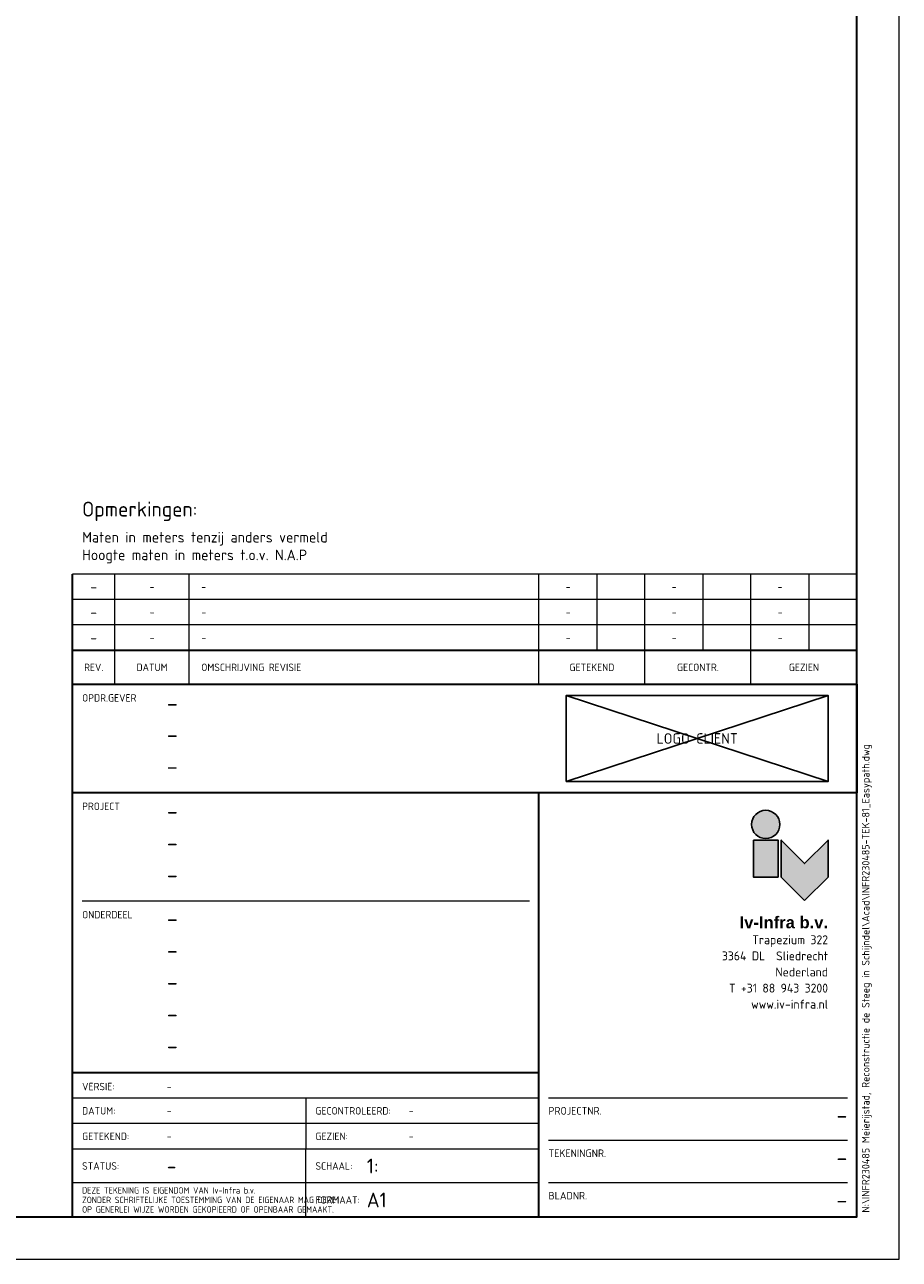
# Paper-space layout 'A1' of a CAD drawing. Header units: metres. Extents: x 0 to 841, y 0 to 594.
# Tile 2 of 2: x 635 to 841, y 0 to 291. Entities that reach past the tile are written whole.
import ezdxf
from ezdxf.enums import TextEntityAlignment as Align

# ---------------------------------------------------------------- set-up
doc = ezdxf.new("R2010")
doc.units = ezdxf.units.M
doc.layers.get('0').update_dxf_attribs({"color": 151})
doc.layers.get('Defpoints').update_dxf_attribs({"color": 171})
for name, color, linetype, lineweight in [('X-XX-AL-T25', 7, 'Continuous', 25), ('X-XX-AL-T35', 7, 'Continuous', 35), ('X-XX-AL-TEKENBLAD_KADER-G', 7, 'Continuous', 25), ('X-XX-AL-TEKENBLAD_TITELBLOK-S-1', 7, 'Continuous', 25), ('X-XX-AL-TEKENBLAD_WIJZIGINGSBLOK-S-1', 7, 'Continuous', 25)]:
    doc.layers.add(name, color=color, linetype=linetype, lineweight=lineweight)
doc.layers.add('X-XX-AL-TEKENBLAD', color=7, linetype='Continuous')
doc.layers.add('X-XX-AL-TEKENBLAD_TITELBLOK_BEDRIJFSLOGO-S-1', color=7, linetype='Continuous')
doc.styles.add('Iv-Tekeninghoofd-2', font='arialbd.ttf', dxfattribs={"height": 2.8})
doc.styles.add('NLCS-ISO', font='NLCS-ISO.TTF')

# ---------------------------------------------------------------- blocks, each defined once
blk = doc.blocks.new('Iv-Border_A1')
at = {"lineweight": 18}
blk.add_lwpolyline([(-841, 0), (0, 0), (0, 594), (-841, 594)], close=True, dxfattribs=at)
at = {"lineweight": 35}
blk.add_lwpolyline([(-831, 10), (-10, 10), (-10, 584), (-831, 584)], close=True, dxfattribs=at)
blk = doc.blocks.new('*U45')
at = {"layer": 'X-XX-AL-TEKENBLAD'}
blk.add_blockref('Iv-Border_A1', (0, 0), dxfattribs=at)
blk = doc.blocks.new('Iv-Revisieblok_voettekst_V2.8')
at = {"linetype": 'Continuous', "lineweight": 35}
for p in [(185, 8), (0, 0)]:
    blk.add_line(p, (0, 8), dxfattribs=at)
at = {"linetype": 'Continuous', "lineweight": 18}
for p, q in [((10, 0), (10, 8)), ((27.5, 0), (27.5, 8)), ((110, 0), (110, 8)), ((135, 0), (135, 8)), ((160, 0), (160, 8))]:
    blk.add_line(p, q, dxfattribs=at)
at = {"linetype": 'Continuous', "lineweight": 35}
blk.add_lwpolyline([(0, 0), (185, 0)], dxfattribs=at)
at = {"linetype": 'Continuous', "lineweight": 25, "style": 'NLCS-ISO'}
for s, p in [('REV.', (5, 4)), ('DATUM', (18.75, 4))]:
    blk.add_text(s, height=1.75, dxfattribs=at).set_placement(p, align=Align.MIDDLE)
blk.add_text('OMSCHRIJVING REVISIE', height=1.75, dxfattribs=at).set_placement((30.36, 4), align=Align.MIDDLE_LEFT)
for s, p in [('GETEKEND', (122.5, 4)), ('GECONTR.', (147.5, 4)), ('GEZIEN', (172.5, 4))]:
    blk.add_text(s, height=1.75, dxfattribs=at).set_placement(p, align=Align.MIDDLE_CENTER)
blk = doc.blocks.new('Iv-Logo-IV')
at = {"layer": 'X-XX-AL-TEKENBLAD_TITELBLOK_BEDRIJFSLOGO-S-1', "lineweight": 25, "true_color": 0x146852}
h = blk.add_hatch(color=126, dxfattribs=at)
edge = h.paths.add_edge_path()
edge.add_arc((-14.7, 12.4), 3.34, 0, 360)
for points in [[(-17.6, 8.7), (-17.6, 0), (-11.8, 0), (-11.8, 8.7)], [(-5.525, -5.525), (-11.05, 0), (-11.05, 8.7), (-5.525, 3.175), (0, 8.7), (0, 0)]]:
    blk.add_hatch(color=126, dxfattribs=at).paths.add_polyline_path(points)
at = {"layer": 'X-XX-AL-TEKENBLAD_TITELBLOK_BEDRIJFSLOGO-S-1', "color": 126, "lineweight": 25, "true_color": 0x146852}
for points in [[(-17.6, 8.7), (-17.6, 0), (-11.8, 0), (-11.8, 8.7)], [(-5.525, -5.525), (-11.05, 0), (-11.05, 8.7), (-5.525, 3.175), (0, 8.7), (0, 0)]]:
    blk.add_lwpolyline(points, close=True, dxfattribs=at)
blk.add_circle((-14.7, 12.4), 3.34, dxfattribs=at)
blk = doc.blocks.new('Addressblock_Iv-Infra SLI_V2.8')
at = {"linetype": 'Continuous', "lineweight": 25, "style": 'Iv-Tekeninghoofd-2'}
blk.add_text('Iv-Infra b.v.', height=2.8, dxfattribs=at).set_placement((0, 0), align=Align.RIGHT)
at = {"linetype": 'Continuous', "lineweight": 18, "style": 'NLCS-ISO'}
for s, p in [('Trapezium 322', (0, -3.75)), ('3364 DL  Sliedrecht', (0, -7.55)), ('Nederland', (0, -11.35)), ('T +31 88 943 3200', (0, -15.15)), ('www.iv-infra.nl', (0, -18.95))]:
    blk.add_text(s, height=2.1, dxfattribs=at).set_placement(p, align=Align.RIGHT)
blk = doc.blocks.new('Logoblok Iv-Infra SLI_A0_V2.8')
for name, p in [('Iv-Logo-IV', (-6.81, -19.88)), ('Addressblock_Iv-Infra SLI_V2.8', (-6.81, -31.97))]:
    blk.add_blockref(name, p)
blk = doc.blocks.new('*U55')
at = {"lineweight": 35}
for p, q in [((0, 100), (-185, 100)), ((-185, 0), (-185, 100)), ((-75, 0), (-75, 100)), ((-75, 34), (-185, 34))]:
    blk.add_line(p, q, dxfattribs=at)
at = {"lineweight": 18}
for p, q in [((-77.25, 74.44), (-182.75, 74.44)), ((-75, 28), (-185, 28)), ((-129.97, 28), (-129.97, 16)), ((-2.25, 28), (-72.75, 28)), ((-75, 22), (-185, 22)), ((-2.25, 18), (-72.75, 18)), ((-2.25, 18), (-72.75, 18)), ((-75, 16), (-185, 16)), ((-129.97, 0), (-129.97, 16)), ((-75, 8), (-185, 8)), ((-2.25, 8), (-72.75, 8))]:
    blk.add_line(p, q, dxfattribs=at)
blk.add_blockref('Logoblok Iv-Infra SLI_A0_V2.8', (0, 100))
at = {"lineweight": 18, "style": 'NLCS-ISO'}
for s, p in [('PROJECT', (-182.75, 95.93)), ('ONDERDEEL', (-182.75, 70.37))]:
    blk.add_text(s, height=1.75, dxfattribs=at).set_placement(p)
for s, height, p in [('VERSIE:', 1.75, (-182.75, 30.73)), ('DATUM:', 1.75, (-182.75, 25)), ('GECONTROLEERD:', 1.75, (-127.72, 25)), ('PROJECTNR.', 1.8, (-72.75, 25)), ('GETEKEND:', 1.75, (-182.75, 19)), ('GEZIEN:', 1.75, (-127.72, 19)), ('TEKENINGNR.', 1.8, (-72.75, 15)), ('STATUS:', 1.75, (-182.75, 12)), ('SCHAAL:', 1.75, (-127.72, 12)), ('BLADNR.', 1.8, (-72.75, 5)), ('FORMAAT:', 1.75, (-127.72, 4))]:
    blk.add_text(s, height=height, dxfattribs=at).set_placement(p, align=Align.MIDDLE_LEFT)
at = {"linetype": 'Continuous', "lineweight": 18, "style": 'NLCS-ISO', "width": 0.8}
blk.add_text('DEZE TEKENING IS EIGENDOM VAN Iv-Infra b.v.', height=1.5, dxfattribs=at).set_placement((-182.75, 5.5))
at = {"lineweight": 18, "style": 'NLCS-ISO', "width": 0.8}
for s, p in [('ZONDER SCHRIFTELIJKE TOESTEMMING VAN DE EIGENAAR MAG DEZE', (-182.75, 3.25)), ('OP GENERLEI WIJZE WORDEN GEKOPIEERD OF OPENBAAR GEMAAKT.', (-182.75, 1))]:
    blk.add_text(s, height=1.5, dxfattribs=at).set_placement(p)
at = {"lineweight": 18, "insert": (1.17, 1), "char_height": 1.8, "attachment_point": 1, "rotation": 90, "style": 'NLCS-ISO'}
blk.add_mtext_dynamic_manual_height_columns('N:\\\\INFR230485 Meierijstad, Reconstructie de Steeg in Schijndel\\\\Acad\\\\INFR230485-TEK-81_Easypath.dwg', width=196.9063, gutter_width=9, heights=[0], dxfattribs=at)
at = {"lineweight": 50, "style": 'NLCS-ISO'}
for tag, p in [('PROJECT_1', (-162.77, 93.69)), ('PROJECT_2', (-162.77, 86.19)), ('PROJECT_3', (-162.77, 78.69)), ('SUBJECT_1', (-162.77, 68.37)), ('SUBJECT_2', (-162.77, 60.87)), ('SUBJECT_3', (-162.77, 53.37)), ('SUBJECT_4', (-162.77, 45.87)), ('SUBJECT_5', (-162.77, 38.37))]:
    blk.add_attdef(tag, p, '', height=4, dxfattribs=at)
at = {"lineweight": 18, "style": 'NLCS-ISO'}
for tag, p in [('DESCRIPTION_REV0', (-162.77, 30.66)), ('DRAWN_DATE', (-162.77, 25)), ('CHECKED_NAME', (-105.69, 25)), ('DRAWN_NAME', (-162.77, 19)), ('APPROVED_NAME', (-105.69, 19))]:
    blk.add_attdef(tag, text='', height=1.75, dxfattribs=at).set_placement(p, align=Align.MIDDLE_LEFT)
at = {"lineweight": 50, "style": 'NLCS-ISO'}
for tag, p in [('PROJECTNO_IV', (-2.25, 26)), ('DRAWING_NO', (-2.25, 16)), ('SHEET_NO', (-2.25, 6))]:
    blk.add_attdef(tag, text='', height=4, dxfattribs=at).set_placement(p, align=Align.TOP_RIGHT)
for tag, p in [('STATUS', (-162.77, 12)), ('SCALE', (-115.59, 12)), ('FORMAT', (-115.59, 4))]:
    blk.add_attdef(tag, text='', height=3.5, dxfattribs=at).set_placement(p, align=Align.MIDDLE_LEFT)
blk = doc.blocks.new('Opmerkingen')
at = {"layer": 'X-XX-AL-T25', "style": 'NLCS-ISO'}
for s, p in [('Maten in meters tenzij anders vermeld', (2.25, 6.67)), ('Hoogte maten in meters t.o.v. N.A.P', (2.25, 2.5))]:
    blk.add_text(s, height=2.5, dxfattribs=at).set_placement(p, align=Align.BOTTOM_LEFT)
at = {"layer": 'X-XX-AL-T35', "style": 'NLCS-ISO'}
blk.add_text('Opmerkingen:', height=3.5, dxfattribs=at).set_placement((2.25, 12.5), align=Align.BOTTOM_LEFT)
blk = doc.blocks.new('Iv-Logoblok-Opdrachtgever_V2.8')
at = {"lineweight": 35}
blk.add_lwpolyline([(185, 0), (0, 0), (0, 25.56), (185, 25.56)], close=True, dxfattribs=at)
at = {"layer": 'Defpoints'}
blk.add_lwpolyline([(116.45, 2.61), (178.19, 2.61), (178.19, 22.95), (116.45, 22.95)], close=True, dxfattribs=at)
for points in [[(116.45, 2.61), (178.19, 22.95)], [(178.19, 2.61), (116.45, 22.95)]]:
    blk.add_lwpolyline(points, dxfattribs=at)
at = {"lineweight": 18, "style": 'NLCS-ISO'}
blk.add_text('OPDR.GEVER', height=1.75, dxfattribs=at).set_placement((2.25, 21.48))
at = {"lineweight": 50, "style": 'NLCS-ISO'}
for tag, p in [('CLIENT_1', (22.23, 19.13)), ('CLIENT_2', (22.23, 11.74)), ('CLIENT_3', (22.23, 4.24))]:
    blk.add_attdef(tag, p, '', height=2.8, dxfattribs=at)
at = {"layer": 'Defpoints', "style": 'NLCS-ISO'}
blk.add_text('LOGO CLIENT', height=2.5, dxfattribs=at).set_placement((147.32, 12.78), align=Align.MIDDLE_CENTER)
blk = doc.blocks.new('Iv-Revisieblok_attributes_V2.8')
at = {"linetype": 'Continuous', "lineweight": 18}
for p, q in [((185, 6), (0, 6)), ((10, 0), (10, 6)), ((27.5, 0), (27.5, 6)), ((110, 0), (110, 6)), ((123.75, 0), (123.75, 6)), ((135, 0), (135, 6)), ((148.75, 0), (148.75, 6)), ((160, 0), (160, 6)), ((173.75, 0), (173.75, 6)), ((185, 0), (0, 0))]:
    blk.add_line(p, q, dxfattribs=at)
at = {"linetype": 'Continuous', "lineweight": 35}
blk.add_line((0, 0), (0, 6), dxfattribs=at)
at = {"linetype": 'Continuous', "lineweight": 25, "style": 'NLCS-ISO', "flags": 8}
blk.add_attdef('REV_NO', text='', height=2.5, dxfattribs=at).set_placement((5, 3), align=Align.MIDDLE_CENTER)
at = {"linetype": 'Continuous', "lineweight": 18, "style": 'NLCS-ISO', "flags": 8}
for tag, p in [('REV_DATE', (18.75, 3)), ('REV_DRAW', (116.875, 3)), ('REV_CHECKED', (141.875, 3)), ('REV_APPROVED', (166.875, 3))]:
    blk.add_attdef(tag, text='', height=1.8, dxfattribs=at).set_placement(p, align=Align.MIDDLE_CENTER)
blk.add_attdef('REV_DESCRIPTION', text='', height=1.8, dxfattribs=at).set_placement((30.364, 3), align=Align.MIDDLE_LEFT)

psp = doc.layouts.new('A1')

# ---------------------------------------------------------------- block references
psp.add_blockref('Opmerkingen', (646, 161.56))
at = {"layer": 'X-XX-AL-TEKENBLAD_KADER-G'}
psp.add_blockref('*U45', (841, 0), dxfattribs=at)
at = {"layer": 'X-XX-AL-TEKENBLAD_TITELBLOK-S-1'}
ref = psp.add_blockref('Iv-Logoblok-Opdrachtgever_V2.8', (646, 110), dxfattribs=at)
ref.add_attrib('CLIENT_1', '-', (668.23, 129.13), dxfattribs={"color": 7, "linetype": 'Continuous', "lineweight": 50, "height": 4, "style": 'NLCS-ISO'})
ref.add_attrib('CLIENT_2', '-', (668.23, 121.74), dxfattribs={"color": 7, "linetype": 'Continuous', "lineweight": 50, "height": 4, "style": 'NLCS-ISO'})
ref.add_attrib('CLIENT_3', '-', (668.23, 114.24), dxfattribs={"color": 7, "linetype": 'Continuous', "lineweight": 50, "height": 4, "style": 'NLCS-ISO'})
ref = psp.add_blockref('*U55', (831, 10), dxfattribs=at)
ref.add_attrib('PROJECT_1', '-', (668.23, 103.69), dxfattribs={"color": 7, "linetype": 'Continuous', "lineweight": 50, "height": 4, "style": 'NLCS-ISO'})
ref.add_attrib('PROJECT_2', '-', (668.23, 96.19), dxfattribs={"color": 7, "linetype": 'Continuous', "lineweight": 50, "height": 4, "style": 'NLCS-ISO'})
ref.add_attrib('PROJECT_3', '-', (668.23, 88.69), dxfattribs={"color": 7, "linetype": 'Continuous', "lineweight": 50, "height": 4, "style": 'NLCS-ISO'})
ref.add_attrib('SUBJECT_1', '-', (668.23, 78.37), dxfattribs={"color": 7, "linetype": 'Continuous', "lineweight": 50, "height": 4, "style": 'NLCS-ISO'})
ref.add_attrib('SUBJECT_2', '-', (668.23, 70.87), dxfattribs={"color": 7, "linetype": 'Continuous', "lineweight": 50, "height": 4, "style": 'NLCS-ISO'})
ref.add_attrib('SUBJECT_3', '-', (668.23, 63.37), dxfattribs={"color": 7, "linetype": 'Continuous', "lineweight": 50, "height": 4, "style": 'NLCS-ISO'})
ref.add_attrib('SUBJECT_4', '-', (668.23, 55.87), dxfattribs={"color": 7, "linetype": 'Continuous', "lineweight": 50, "height": 4, "style": 'NLCS-ISO'})
ref.add_attrib('SUBJECT_5', '-', (668.23, 48.37), dxfattribs={"color": 7, "linetype": 'Continuous', "lineweight": 50, "height": 4, "style": 'NLCS-ISO'})
ref.add_attrib('PROJECTNO_IV', '-', dxfattribs={"color": 7, "linetype": 'Continuous', "lineweight": 50, "height": 4, "style": 'NLCS-ISO'}).set_placement((828.75, 36), align=Align.TOP_RIGHT)
ref.add_attrib('DRAWING_NO', '-', dxfattribs={"color": 7, "linetype": 'Continuous', "lineweight": 50, "height": 4, "style": 'NLCS-ISO'}).set_placement((828.75, 26), align=Align.TOP_RIGHT)
ref.add_attrib('SHEET_NO', '-', dxfattribs={"color": 7, "linetype": 'Continuous', "lineweight": 50, "height": 4, "style": 'NLCS-ISO'}).set_placement((828.75, 16), align=Align.TOP_RIGHT)
ref.add_attrib('DESCRIPTION_REV0', '-', dxfattribs={"color": 7, "linetype": 'Continuous', "lineweight": 18, "height": 1.75, "style": 'NLCS-ISO'}).set_placement((668.23, 40.66), align=Align.MIDDLE_LEFT)
ref.add_attrib('DRAWN_DATE', '-', dxfattribs={"color": 7, "linetype": 'Continuous', "lineweight": 18, "height": 1.75, "style": 'NLCS-ISO'}).set_placement((668.23, 35), align=Align.MIDDLE_LEFT)
ref.add_attrib('DRAWN_NAME', '-', dxfattribs={"color": 7, "linetype": 'Continuous', "lineweight": 18, "height": 1.75, "style": 'NLCS-ISO'}).set_placement((668.23, 29), align=Align.MIDDLE_LEFT)
ref.add_attrib('CHECKED_NAME', '-', dxfattribs={"color": 7, "linetype": 'Continuous', "lineweight": 18, "height": 1.75, "style": 'NLCS-ISO'}).set_placement((725.31, 35), align=Align.MIDDLE_LEFT)
ref.add_attrib('APPROVED_NAME', '-', dxfattribs={"color": 7, "linetype": 'Continuous', "lineweight": 18, "height": 1.75, "style": 'NLCS-ISO'}).set_placement((725.31, 29), align=Align.MIDDLE_LEFT)
ref.add_attrib('STATUS', '-', dxfattribs={"color": 7, "linetype": 'Continuous', "lineweight": 50, "height": 3.5, "style": 'NLCS-ISO'}).set_placement((668.23, 22), align=Align.MIDDLE_LEFT)
ref.add_attrib('SCALE', '1:', dxfattribs={"color": 7, "linetype": 'Continuous', "lineweight": 50, "height": 3.5, "style": 'NLCS-ISO'}).set_placement((715.41, 22), align=Align.MIDDLE_LEFT)
ref.add_attrib('FORMAT', 'A1', dxfattribs={"color": 7, "linetype": 'Continuous', "lineweight": 50, "height": 3.5, "style": 'NLCS-ISO'}).set_placement((715.41, 14), align=Align.MIDDLE_LEFT)
at = {"layer": 'X-XX-AL-TEKENBLAD_WIJZIGINGSBLOK-S-1'}
ref = psp.add_blockref('Iv-Revisieblok_attributes_V2.8', (646, 155.56), dxfattribs=at)
ref.add_attrib('REV_NO', '-', dxfattribs={"color": 7, "linetype": 'Continuous', "lineweight": 25, "height": 2.5, "style": 'NLCS-ISO'}).set_placement((651, 158.56), align=Align.MIDDLE_CENTER)
ref.add_attrib('REV_DATE', '-', dxfattribs={"color": 7, "linetype": 'Continuous', "lineweight": 18, "height": 1.8, "style": 'NLCS-ISO'}).set_placement((664.75, 158.56), align=Align.MIDDLE_CENTER)
ref.add_attrib('REV_DESCRIPTION', '-', dxfattribs={"color": 7, "linetype": 'Continuous', "lineweight": 18, "height": 1.8, "style": 'NLCS-ISO'}).set_placement((676.36, 158.56), align=Align.MIDDLE_LEFT)
ref.add_attrib('REV_DRAW', '-', dxfattribs={"color": 7, "linetype": 'Continuous', "lineweight": 18, "height": 1.8, "style": 'NLCS-ISO'}).set_placement((762.88, 158.56), align=Align.MIDDLE_CENTER)
ref.add_attrib('REV_CHECKED', '-', dxfattribs={"color": 7, "linetype": 'Continuous', "lineweight": 18, "height": 1.8, "style": 'NLCS-ISO'}).set_placement((787.88, 158.56), align=Align.MIDDLE_CENTER)
ref.add_attrib('REV_APPROVED', '-', dxfattribs={"color": 7, "linetype": 'Continuous', "lineweight": 18, "height": 1.8, "style": 'NLCS-ISO'}).set_placement((812.88, 158.56), align=Align.MIDDLE_CENTER)
ref = psp.add_blockref('Iv-Revisieblok_attributes_V2.8', (646, 149.56), dxfattribs=at)
ref.add_attrib('REV_NO', '-', dxfattribs={"color": 7, "linetype": 'Continuous', "lineweight": 25, "height": 2.5, "style": 'NLCS-ISO'}).set_placement((651, 152.56), align=Align.MIDDLE_CENTER)
ref.add_attrib('REV_DATE', '-', dxfattribs={"color": 7, "linetype": 'Continuous', "lineweight": 18, "height": 1.8, "style": 'NLCS-ISO'}).set_placement((664.75, 152.56), align=Align.MIDDLE_CENTER)
ref.add_attrib('REV_DESCRIPTION', '-', dxfattribs={"color": 7, "linetype": 'Continuous', "lineweight": 18, "height": 1.8, "style": 'NLCS-ISO'}).set_placement((676.36, 152.56), align=Align.MIDDLE_LEFT)
ref.add_attrib('REV_DRAW', '-', dxfattribs={"color": 7, "linetype": 'Continuous', "lineweight": 18, "height": 1.8, "style": 'NLCS-ISO'}).set_placement((762.88, 152.56), align=Align.MIDDLE_CENTER)
ref.add_attrib('REV_CHECKED', '-', dxfattribs={"color": 7, "linetype": 'Continuous', "lineweight": 18, "height": 1.8, "style": 'NLCS-ISO'}).set_placement((787.88, 152.56), align=Align.MIDDLE_CENTER)
ref.add_attrib('REV_APPROVED', '-', dxfattribs={"color": 7, "linetype": 'Continuous', "lineweight": 18, "height": 1.8, "style": 'NLCS-ISO'}).set_placement((812.88, 152.56), align=Align.MIDDLE_CENTER)
ref = psp.add_blockref('Iv-Revisieblok_attributes_V2.8', (646, 143.56), dxfattribs=at)
ref.add_attrib('REV_NO', '-', dxfattribs={"color": 7, "linetype": 'Continuous', "lineweight": 25, "height": 2.5, "style": 'NLCS-ISO'}).set_placement((651, 146.56), align=Align.MIDDLE_CENTER)
ref.add_attrib('REV_DATE', '-', dxfattribs={"color": 7, "linetype": 'Continuous', "lineweight": 18, "height": 1.8, "style": 'NLCS-ISO'}).set_placement((664.75, 146.56), align=Align.MIDDLE_CENTER)
ref.add_attrib('REV_DESCRIPTION', '-', dxfattribs={"color": 7, "linetype": 'Continuous', "lineweight": 18, "height": 1.8, "style": 'NLCS-ISO'}).set_placement((676.36, 146.56), align=Align.MIDDLE_LEFT)
ref.add_attrib('REV_DRAW', '-', dxfattribs={"color": 7, "linetype": 'Continuous', "lineweight": 18, "height": 1.8, "style": 'NLCS-ISO'}).set_placement((762.88, 146.56), align=Align.MIDDLE_CENTER)
ref.add_attrib('REV_CHECKED', '-', dxfattribs={"color": 7, "linetype": 'Continuous', "lineweight": 18, "height": 1.8, "style": 'NLCS-ISO'}).set_placement((787.88, 146.56), align=Align.MIDDLE_CENTER)
ref.add_attrib('REV_APPROVED', '-', dxfattribs={"color": 7, "linetype": 'Continuous', "lineweight": 18, "height": 1.8, "style": 'NLCS-ISO'}).set_placement((812.88, 146.56), align=Align.MIDDLE_CENTER)
psp.add_blockref('Iv-Revisieblok_voettekst_V2.8', (646, 135.56), dxfattribs=at)

doc.saveas('drawing.dxf')
